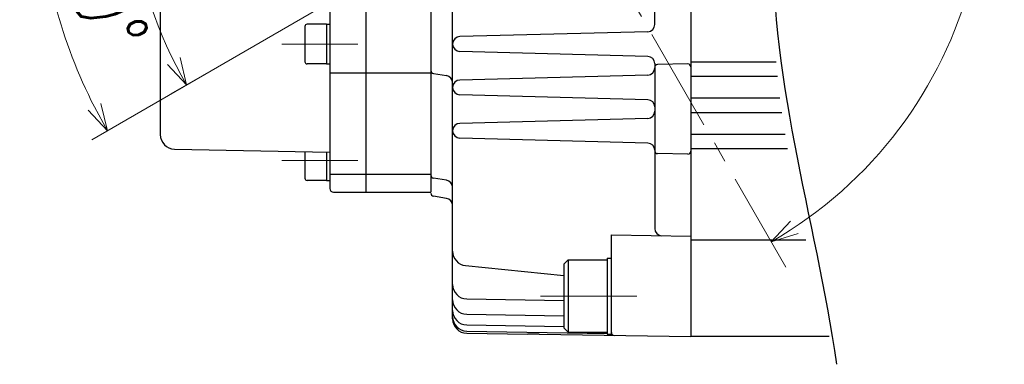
# Model space of a CAD drawing. Header units: millimetres. Extents: x 0 to 1071, y 0 to 742.
# Tile 13 of 126: x 420 to 556, y 157 to 204. Entities that reach past the tile are written whole.
import ezdxf

# ---------------------------------------------------------------- set-up
doc = ezdxf.new("R2010")
doc.units = ezdxf.units.MM
doc.header["$LTSCALE"] = 0.454724
doc.linetypes.add('CENTER', pattern=[50.8, 31.75, -6.35, 6.35, -6.35])
doc.layers.add('NoLayerName_001', color=7, linetype='Continuous')
doc.styles.get("Standard").update_dxf_attribs({"font": 'txt', "bigfont": 'extfont2'})
doc.dimstyles.get("Standard").update_dxf_attribs({"dimtxt": 2.5, "dimasz": 2.5, "dimexe": 1, "dimexo": 1, "dimtad": 1, "dimdec": 3, "dimzin": 0, "dimdsep": 46, "dimtxsty": 'Standard', "dimcen": 2.5, "dimadec": 3, "dimazin": 0, "dimtfac": 0.75, "dimtdec": 3, "dimtmove": 0, "dimatfit": 3, "dimfxl": 1, "dimarcsym": 0})

# ---------------------------------------------------------------- blocks, each defined once
blk = doc.blocks.new('DIM_0003')
at = {"color": 3, "linetype": 'Continuous', "lineweight": 13}
for points in [[(35.49, 37.61), (7.95, 21.71), (5.78, 20.46)], [(7.06, 25.49), (7.95, 21.71), (5.29, 24.54)], [(92.68, 1.12), (88.96, 0), (91.62, 2.83)]]:
    blk.add_lwpolyline(points, dxfattribs=at)
blk.add_arc((59.31, 51.36), 59.31, 300, 210, dxfattribs=at)
at = {"color": 3, "linetype": 'Continuous', "lineweight": 13, "width": 0.666667}
blk.add_text('☆２７０%%d', height=8.75, rotation=90, dxfattribs=at).set_placement((116.11, 33.86))
blk = doc.blocks.new('_OPEN30')
at = {"color": 0, "linetype": 'ByBlock', "lineweight": -2}
for p, q in [((-1, 0.267949), (0, 0)), ((0, 0), (-1, -0.267949)), ((0, 0), (-1, 0))]:
    blk.add_line(p, q, dxfattribs=at)
blk = doc.blocks.new('*D124')
at = {"layer": 'Defpoints', "color": 0}
for p in [(448.02, 225.1), (448.12, 225.1), (476.78, 215.1), (476.87, 215.15), (423.22, 212.6)]:
    blk.add_point(p, dxfattribs=at)
at = {"layer": 'NoLayerName_001', "color": 0, "linetype": 'Continuous', "lineweight": 13}
for p, q in [((445.52, 225.1), (419.63, 225.1)), ((474.62, 213.85), (429.6, 187.86))]:
    blk.add_line(p, q, dxfattribs=at)
blk.add_arc((494.1, 225.1), 71.98, 182.9855, 207.0145, dxfattribs=at)
at = {"layer": 'NoLayerName_001', "color": 0, "lineweight": 13, "xscale": 3.75, "yscale": 3.75, "zscale": 3.75}
for p, rotation in [((422.13, 225.1), 91.49276286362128), ((431.77, 189.11), 298.5072371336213)]:
    blk.add_blockref('_OPEN30', p, dxfattribs=dict(at, rotation=rotation))
at = {"layer": 'NoLayerName_001', "color": 0, "lineweight": 13, "insert": (431.33, 208.28), "char_height": 8.75, "attachment_point": 5, "rotation": 285}
blk.add_mtext('\\W0.8000;30%%d', dxfattribs=at)

msp = doc.modelspace()

# ---------------------------------------------------------------- linework, layer by layer
at = {"layer": 'NoLayerName_001', "color": 7, "linetype": 'Continuous', "lineweight": 25}
for p, q in [((512.602, 289.5988), (512.602, 160.5988)), ((512.602, 289.1927), (512.602, 160.5988)), ((439.102, 261.6374), (439.102, 188.5575)), ((462.602, 214.3988), (462.602, 181.0988)), ((467.602, 213.6488), (467.602, 180.5988)), ((476.602, 211.4218), (476.602, 180.5988)), ((479.602, 163.0642), (479.602, 211.2809)), ((507.602, 203.8061), (507.602, 210.6163)), ((459.152, 203.5471), (459.152, 198.6471)), ((462.152, 203.8471), (459.452, 203.8471)), ((462.152, 203.8471), (462.602, 203.8471)), ((462.152, 203.8471), (462.152, 198.3471)), ((506.6281, 202.8065), (480.6016, 202.125)), ((506.6281, 199.3911), (480.6016, 200.0726)), ((462.152, 198.3471), (459.452, 198.3471)), ((462.152, 198.3471), (462.602, 198.3471)), ((507.602, 198.3914), (507.602, 175.5606)), ((512.195, 198.3417), (507.995, 198.2684)), ((524.4079, 198.5988), (512.602, 198.5988)), ((462.602, 197.0988), (476.602, 197.0988)), ((476.9362, 197.0431), (478.7664, 196.738)), ((506.6281, 196.8065), (480.6016, 196.125)), ((524.605, 196.5988), (512.602, 196.5988)), ((506.6281, 193.3911), (480.6016, 194.0726)), ((524.9532, 193.5988), (512.602, 193.5988)), ((525.2187, 191.5988), (512.602, 191.5988)), ((506.6281, 190.8065), (480.6016, 190.125)), ((525.6641, 188.5988), (512.602, 188.5988)), ((506.6281, 187.3911), (480.6016, 188.0726)), ((441.063, 186.5605), (462.602, 186.1404)), ((459.152, 186.2123), (459.152, 182.5304)), ((462.152, 186.1498), (462.152, 182.2304)), ((512.195, 185.8559), (507.9936, 185.9292)), ((525.9905, 186.5988), (512.602, 186.5988)), ((462.602, 183.0988), (476.602, 183.0988)), ((462.152, 182.2304), (459.452, 182.2304)), ((462.152, 182.2304), (462.602, 182.2304)), ((478.7664, 182.238), (476.9362, 182.5431)), ((463.102, 180.5988), (476.602, 180.5988)), ((478.7664, 179.738), (476.9362, 180.0431)), ((501.602, 160.959), (501.602, 174.6665)), ((501.6143, 174.6663), (512.602, 174.4999)), ((528.5155, 173.9507), (512.602, 173.9507)), ((495.602, 171.209), (495.002, 170.609)), ((495.002, 170.609), (495.002, 161.809)), ((495.602, 171.209), (495.602, 161.209)), ((495.602, 171.209), (501.002, 171.209)), ((501.002, 171.459), (501.602, 171.459)), ((501.002, 171.459), (501.002, 160.959)), ((481.4011, 170.4269), (495.002, 169.0542)), ((481.5671, 165.813), (495.002, 165.5785)), ((481.5671, 163.6896), (495.002, 163.4551)), ((481.5671, 162.2174), (495.002, 161.9829)), ((481.5671, 161.3507), (501.002, 161.0115)), ((481.5671, 161.0645), (490.0052, 160.9172)), ((495.602, 161.209), (495.002, 161.809)), ((495.602, 161.209), (501.002, 161.209)), ((501.002, 160.959), (501.602, 160.959)), ((491.5868, 160.9172), (490.0052, 160.9172)), ((491.5868, 160.9172), (512.602, 160.5988)), ((531.7779, 160.5988), (512.602, 160.5988))]:
    msp.add_line(p, q, dxfattribs=at)
at = {"layer": 'NoLayerName_001', "color": 4, "linetype": 'CENTER', "lineweight": 13}
for p, q in [((484.102, 242.4193), (525.7839, 170.224)), ((455.9455, 201.0971), (466.4723, 201.0971)), ((455.9455, 184.9804), (466.4723, 184.9804)), ((491.7955, 166.209), (505.1222, 166.209))]:
    msp.add_line(p, q, dxfattribs=at)
at = {"layer": 'NoLayerName_001', "color": 7, "linetype": 'Continuous', "lineweight": 25}
for centre, radius, start, end in [((459.452, 203.5471), 0.3, 90, 180), ((506.602, 203.8061), 1, 271.5, 0), ((480.6285, 201.0988), 1.0265, 91.5, 268.5), ((506.602, 198.3914), 1, 0, 88.5), ((459.452, 198.6471), 0.3, 180, 270), ((506.602, 197.8061), 1, 271.5, 0), ((508.002, 197.8684), 0.4, 91, 180), ((512.202, 197.9417), 0.4, 0, 91), ((477.002, 197.4376), 0.4, 180, 260.537678), ((478.602, 195.7517), 1, 0, 80.537678), ((480.6285, 195.0988), 1.0265, 91.5, 268.5), ((506.602, 192.3914), 1, 0, 88.5), ((506.602, 191.8061), 1, 271.5, 0), ((480.6285, 189.0988), 1.0265, 91.5, 268.5), ((441.102, 188.5601), 2, 180, 268.882671), ((506.602, 186.3914), 1, 0, 88.5), ((508.0006, 186.3292), 0.4, 177.451178, 269), ((512.202, 186.2558), 0.4, 269, 0), ((477.002, 182.9376), 0.4, 180, 260.537678), ((459.452, 182.5304), 0.3, 180, 270), ((478.602, 181.2517), 1, 0, 80.537678), ((463.102, 181.0988), 0.5, 180, 270), ((477.002, 180.4376), 0.4, 180, 260.537678), ((478.602, 178.7517), 1, 0, 80.537678), ((508.602, 175.5606), 1, 180, 269.131949), ((481.602, 172.4168), 2, 180, 264.236658), ((481.602, 167.8127), 2, 180, 269), ((481.602, 165.6893), 2, 180, 269), ((481.602, 164.2171), 2, 180, 269), ((481.602, 163.3504), 2, 180, 269), ((481.602, 163.0642), 2, 180, 269), ((502.002, 161.1594), 0.4, 180, 269.131949)]:
    msp.add_arc(centre, radius, start, end, dxfattribs=at)
msp.add_open_spline([(523.2233, 294.5735), (525.1174, 290.0287), (537.3935, 266.4284), (515.926, 217.6816), (529.9152, 177.2067), (532.7725, 156.7654)], degree=3, knots=[0, 0, 0, 0, 14.77132345, 77.79666226, 139.7169796, 139.7169796, 139.7169796, 139.7169796], dxfattribs=at)

# ---------------------------------------------------------------- block references
at = {"layer": 'NoLayerName_001', "color": 3, "linetype": 'Continuous', "lineweight": 13}
msp.add_blockref('DIM_0003', (434.796, 173.7383), dxfattribs=at)

# ---------------------------------------------------------------- dimensions: what is measured, and where the dimension line sits
dim = msp.add_angular_dim_2l(base=(423.220334, 212.600431), line1=((476.781453, 215.098774), (476.868055, 215.148774)), line2=((448.015961, 225.098774), (448.115961, 225.098774)), text='\\W0.8000;<>', dimstyle='Standard', override={"dimtxt": 8.75, "dimasz": 3.75, "dimexe": 2.5, "dimexo": 2.5, "dimgap": 2.5, "dimblk": 'OPEN30', "dimclrd": 0, "dimclre": 0, "dimclrt": 0, "dimazin": 2, "dimtp": 0, "dimtm": 0, "dimlwd": 13, "dimlwe": 13}, dxfattribs=at)
dim.commit()
dim.dimension.update_dxf_attribs({"geometry": '*D124', "text_midpoint": (424.579363, 206.47025), "dimtype": 162})

doc.saveas('drawing.dxf')
